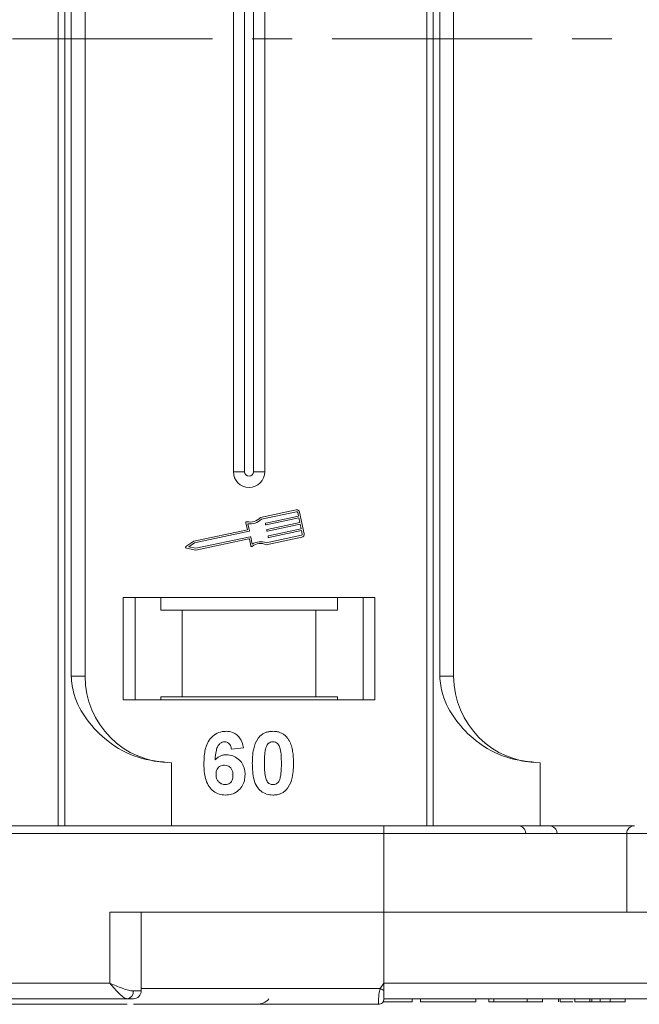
# Model space of a CAD drawing. Header units: millimetres. Extents: x 2205 to 3679, y 833 to 1866.
# Tile 9 of 86: x 2821 to 2860, y 1083 to 1145. Entities that reach past the tile are written whole.
import ezdxf

# ---------------------------------------------------------------- set-up
doc = ezdxf.new("R2010")
doc.units = ezdxf.units.MM
doc.linetypes.add('CENTERX2', pattern=[20.32, 12.7, -2.54, 2.54, -2.54])

msp = doc.modelspace()

# ---------------------------------------------------------------- linework, layer by layer
at = {"color": 7, "linetype": 'Continuous', "lineweight": 15}
for p, q in [((2823.255, 1194.183), (2823.255, 1144.183)), ((2823.674, 1144.183), (2823.674, 1194.183)), ((2846.684, 1194.183), (2846.684, 1144.183)), ((2847.103, 1144.183), (2847.103, 1194.183)), ((2824.081, 1184.683), (2824.081, 1144.183)), ((2824.967, 1144.183), (2824.967, 1184.683)), ((2847.511, 1184.683), (2847.511, 1144.183)), ((2848.396, 1144.183), (2848.396, 1184.683)), ((2834.396, 1171.683), (2834.396, 1144.183)), ((2835.111, 1171.683), (2835.111, 1144.183)), ((2835.681, 1144.183), (2835.681, 1171.683)), ((2836.396, 1144.183), (2836.396, 1171.683)), ((2823.255, 1144.183), (2823.255, 1094.183)), ((2823.674, 1094.183), (2823.674, 1144.183)), ((2824.081, 1144.183), (2824.081, 1103.683)), ((2824.967, 1103.683), (2824.967, 1144.183)), ((2834.396, 1144.183), (2834.396, 1116.683)), ((2835.111, 1144.183), (2835.111, 1116.683)), ((2835.681, 1116.683), (2835.681, 1144.183)), ((2836.396, 1116.683), (2836.396, 1144.183)), ((2846.684, 1144.183), (2846.684, 1094.183)), ((2847.103, 1094.183), (2847.103, 1144.183)), ((2847.511, 1144.183), (2847.511, 1103.683)), ((2848.396, 1103.683), (2848.396, 1144.183)), ((2835.111, 1116.683), (2834.396, 1116.683)), ((2836.396, 1116.683), (2835.681, 1116.683)), ((2838.392, 1114.249), (2836.114, 1113.768)), ((2838.417, 1114.134), (2836.174, 1113.661)), ((2838.535, 1113.859), (2838.486, 1114.089)), ((2838.893, 1112.735), (2838.601, 1114.113)), ((2835.192, 1113.437), (2835.286, 1112.993)), ((2835.325, 1113.375), (2835.419, 1112.931)), ((2836.442, 1113.327), (2836.43, 1113.385)), ((2836.452, 1113.419), (2838.535, 1113.859)), ((2838.559, 1113.744), (2836.477, 1113.304)), ((2836.537, 1113.017), (2838.62, 1113.457)), ((2838.644, 1113.342), (2836.561, 1112.902)), ((2838.62, 1113.457), (2838.559, 1113.744)), ((2838.705, 1113.055), (2838.644, 1113.342)), ((2835.286, 1112.993), (2831.887, 1112.275)), ((2835.396, 1112.896), (2831.935, 1112.165)), ((2836.49, 1112.167), (2838.732, 1112.641)), ((2836.527, 1112.925), (2836.515, 1112.982)), ((2836.622, 1112.615), (2838.705, 1113.055)), ((2838.729, 1112.94), (2836.646, 1112.5)), ((2838.778, 1112.71), (2838.729, 1112.94)), ((2831.887, 1112.275), (2831.385, 1111.924)), ((2831.935, 1112.165), (2831.565, 1111.907)), ((2832.007, 1111.82), (2835.469, 1112.551)), ((2832.008, 1111.7), (2835.378, 1112.412)), ((2835.413, 1112.39), (2835.501, 1111.974)), ((2835.504, 1112.529), (2835.597, 1112.085)), ((2836.478, 1112.044), (2838.757, 1112.526)), ((2836.612, 1112.523), (2836.6, 1112.58)), ((2831.407, 1111.818), (2832.008, 1111.7)), ((2831.565, 1111.907), (2832.007, 1111.82)), ((2843.396, 1108.683), (2827.396, 1108.683)), ((2827.396, 1108.683), (2827.396, 1102.183)), ((2828.146, 1102.183), (2828.146, 1108.683)), ((2829.782, 1108.683), (2829.782, 1107.883)), ((2841.01, 1107.883), (2841.01, 1108.683)), ((2842.646, 1108.683), (2842.646, 1102.183)), ((2843.396, 1102.183), (2843.396, 1108.683)), ((2829.782, 1107.883), (2831.146, 1107.883)), ((2831.146, 1107.883), (2831.146, 1102.383)), ((2831.146, 1107.883), (2839.646, 1107.883)), ((2839.646, 1102.383), (2839.646, 1107.883)), ((2839.646, 1107.883), (2841.01, 1107.883)), ((2824.081, 1103.683), (2824.967, 1103.683)), ((2847.511, 1103.683), (2848.396, 1103.683)), ((2827.396, 1102.183), (2843.396, 1102.183)), ((2831.146, 1102.383), (2829.782, 1102.383)), ((2829.782, 1102.183), (2829.782, 1102.383)), ((2831.146, 1102.383), (2839.646, 1102.383)), ((2841.01, 1102.383), (2839.646, 1102.383)), ((2841.01, 1102.383), (2841.01, 1102.183)), ((2835.037, 1099.139), (2834.268, 1099.055)), ((2830.467, 1098.183), (2830.467, 1094.183)), ((2853.896, 1098.183), (2853.896, 1094.183)), ((2843.966, 1094.183), (2794.395, 1094.183)), ((2843.966, 1093.683), (2843.966, 1094.183)), ((2794.395, 1093.683), (2843.966, 1093.683)), ((2843.966, 1093.683), (2843.966, 1088.683)), ((2843.966, 1093.683), (2859.395, 1093.683)), ((2859.395, 1093.683), (2859.395, 1088.683)), ((2859.395, 1093.683), (2861.395, 1093.683)), ((2843.966, 1088.683), (2826.538, 1088.683)), ((2826.538, 1088.683), (2826.538, 1084.183)), ((2828.538, 1083.683), (2828.538, 1088.683)), ((2843.966, 1084.183), (2843.966, 1088.683)), ((2843.966, 1088.683), (2861.395, 1088.683)), ((2826.538, 1084.183), (2776.967, 1084.183)), ((2843.733, 1083.833), (2843.966, 1084.183)), ((2893.538, 1084.183), (2843.966, 1084.183)), ((2828.029, 1083.683), (2828.538, 1083.683)), ((2828.538, 1083.833), (2843.733, 1083.833)), ((2776.967, 1083.183), (2827.656, 1083.183)), ((2843.617, 1082.833), (2843.616, 1082.833)), ((2843.966, 1083.185), (2843.966, 1083.183)), ((2843.966, 1083.183), (2868.595, 1083.183)), ((2843.966, 1083.183), (2894.656, 1083.183)), ((2845.768, 1083.183), (2845.768, 1082.983)), ((2846.281, 1082.983), (2846.281, 1083.183)), ((2846.281, 1082.983), (2849.806, 1082.983)), ((2849.806, 1083.183), (2849.806, 1082.983)), ((2850.64, 1083.183), (2850.64, 1082.983)), ((2850.64, 1082.983), (2850.96, 1082.983)), ((2850.96, 1083.183), (2850.96, 1082.983)), ((2850.96, 1082.983), (2853.075, 1082.983)), ((2853.075, 1082.983), (2853.075, 1083.183)), ((2853.075, 1082.983), (2854.037, 1082.983)), ((2854.037, 1083.183), (2854.037, 1082.983)), ((2855.063, 1083.183), (2855.063, 1082.983)), ((2855.172, 1083.183), (2855.172, 1082.983)), ((2856.095, 1083.183), (2856.095, 1082.983)), ((2857.056, 1082.983), (2856.095, 1082.983)), ((2857.056, 1083.183), (2857.056, 1082.983)), ((2857.186, 1083.183), (2857.186, 1082.983)), ((2857.601, 1082.983), (2857.807, 1082.983)), ((2857.701, 1083.183), (2857.701, 1082.983)), ((2858.338, 1083.183), (2858.338, 1082.983)), ((2858.338, 1082.983), (2859.3, 1082.983)), ((2859.3, 1083.183), (2859.3, 1082.983))]:
    msp.add_line(p, q, dxfattribs=at)
at = {"color": 1, "linetype": 'CENTERX2', "lineweight": 13}
msp.add_line((3503.62, 1144.183), (2665.537, 1144.183), dxfattribs=at)
at = {"color": 7, "linetype": 'Continuous', "lineweight": 15}
for centre, radius, start, end in [((2835.396, 1116.683), 1, 180, 0), ((2835.396, 1116.683), 0.285, 180, 0), ((2838.429, 1114.077), 0.176, 11.9297, 101.9297), ((2838.429, 1114.077), 0.0587, 11.9297, 101.9297), ((2835.249, 1113.449), 0.0587, 76.41469, 191.9297), ((2835.468, 1114.355), 0.873, 256.41469, 317.74736), ((2835.468, 1114.355), 0.99, 261.69305, 315.48899), ((2836.458, 1113.391), 0.0294, 101.9297, 191.9297), ((2836.47, 1113.333), 0.0294, 191.9297, 281.9297), ((2835.39, 1112.925), 0.0294, 281.9297, 11.9297), ((2836.543, 1112.988), 0.0294, 101.9297, 191.9297), ((2836.555, 1112.931), 0.0294, 191.9297, 281.9297), ((2838.72, 1112.698), 0.0587, 281.9297, 11.9297), ((2838.72, 1112.698), 0.176, 281.9297, 11.9297), ((2835.384, 1112.383), 0.0294, 11.9297, 101.9297), ((2835.475, 1112.523), 0.0294, 11.9297, 101.9297), ((2836.125, 1111.246), 0.873, 66.11204, 127.44471), ((2836.125, 1111.246), 0.99, 68.37041, 122.16635), ((2836.628, 1112.586), 0.0294, 101.9297, 191.9297), ((2836.64, 1112.529), 0.0294, 191.9297, 281.9297), ((2831.419, 1111.876), 0.0587, 124.95116, 258.90824), ((2835.558, 1111.986), 0.0587, 191.9297, 307.44471), ((2830.467, 1103.683), 5.5, 180, 270), ((2853.896, 1103.683), 5.5, 180, 270), ((2852.484, 1093.683), 0.5, 0, 90), ((2854.468, 1093.683), 0.5, 0, 90), ((2859.895, 1093.683), 0.5, 90, 180), ((2827.582, 1083.627), 0.451, 279.5202, 7.08135), ((2828.038, 1083.683), 0.5, 270, 0), ((2879.511, 1150.76), 75.89, 241.87179, 242.07191), ((2835.896, 1083.833), 1, 270, 319.04573), ((2843.617, 1083.183), 0.35, 269.99809, 359.99965)]:
    msp.add_arc(centre, radius, start, end, dxfattribs=at)
for points, knots in [([(2824.081, 1103.683), (2824.125, 1103.292), (2824.236, 1102.293), (2825.059, 1100.839), (2826.429, 1099.426), (2828.295, 1098.39), (2829.745, 1098.251), (2830.467, 1098.183)], [0, 0, 0, 0, 0.1257134, 0.3212757, 0.5244662, 0.763484, 1, 1, 1, 1]), ([(2847.511, 1103.683), (2847.554, 1103.292), (2847.665, 1102.293), (2848.489, 1100.839), (2849.859, 1099.426), (2851.724, 1098.39), (2853.175, 1098.251), (2853.896, 1098.183)], [0, 0, 0, 0, 0.125713, 0.321276, 0.524466, 0.763484, 1, 1, 1, 1]), ([(2832.524, 1098.129), (2832.527, 1098.262), (2832.536, 1098.664), (2832.626, 1099.22), (2832.905, 1099.728), (2833.251, 1100.031), (2833.621, 1100.168), (2833.855, 1100.179), (2833.939, 1100.183)], [0, 0, 0, 0, 0.142337, 0.429127, 0.589943, 0.751205, 0.909895, 1, 1, 1, 1]), ([(2833.939, 1100.183), (2834.075, 1100.172), (2834.321, 1100.153), (2834.634, 1099.969), (2834.875, 1099.692), (2834.991, 1099.395), (2835.027, 1099.196), (2835.037, 1099.139)], [0, 0, 0, 0, 0.242691, 0.439002, 0.635006, 0.895059, 1, 1, 1, 1]), ([(2835.997, 1099.776), (2836.041, 1099.827), (2836.131, 1099.929), (2836.3, 1100.044), (2836.489, 1100.127), (2836.658, 1100.165), (2836.8, 1100.18), (2836.872, 1100.182), (2836.909, 1100.183)], [0, 0, 0, 0, 0.193776, 0.3936, 0.587864, 0.788908, 0.894169, 1, 1, 1, 1]), ([(2836.909, 1100.183), (2836.976, 1100.181), (2837.11, 1100.176), (2837.308, 1100.132), (2837.499, 1100.055), (2837.644, 1099.956), (2837.751, 1099.858), (2837.799, 1099.8), (2837.824, 1099.772)], [0, 0, 0, 0, 0.192627, 0.388684, 0.582013, 0.783201, 0.891038, 1, 1, 1, 1]), ([(2833.841, 1099.516), (2833.787, 1099.511), (2833.678, 1099.5), (2833.526, 1099.4), (2833.384, 1099.228), (2833.276, 1098.866), (2833.252, 1098.565), (2833.235, 1098.361)], [0, 0, 0, 0, 0.112049, 0.22438, 0.370115, 0.570276, 1, 1, 1, 1]), ([(2834.268, 1099.055), (2834.255, 1099.132), (2834.236, 1099.254), (2834.145, 1099.398), (2834.04, 1099.479), (2833.932, 1099.512), (2833.866, 1099.515), (2833.841, 1099.516)], [0, 0, 0, 0, 0.33384, 0.524547, 0.716372, 0.891824, 1, 1, 1, 1]), ([(2835.601, 1098.164), (2835.603, 1098.297), (2835.608, 1098.6), (2835.681, 1099.128), (2835.822, 1099.548), (2835.98, 1099.754), (2835.997, 1099.776)], [0, 0, 0, 0, 0.237381, 0.538918, 0.949082, 1, 1, 1, 1]), ([(2836.456, 1099.123), (2836.48, 1099.193), (2836.518, 1099.305), (2836.626, 1099.43), (2836.75, 1099.497), (2836.849, 1099.513), (2836.902, 1099.516), (2836.909, 1099.516)], [0, 0, 0, 0, 0.3348035, 0.5425606, 0.750382, 0.9707212, 1, 1, 1, 1]), ([(2836.909, 1099.516), (2836.966, 1099.51), (2837.067, 1099.5), (2837.196, 1099.425), (2837.306, 1099.285), (2837.406, 1099.014), (2837.442, 1098.617), (2837.446, 1098.311), (2837.447, 1098.156)], [0, 0, 0, 0, 0.105646, 0.186221, 0.267042, 0.431541, 0.712708, 1, 1, 1, 1]), ([(2837.824, 1099.772), (2837.863, 1099.717), (2837.943, 1099.608), (2838.048, 1099.376), (2838.138, 1099.081), (2838.188, 1098.749), (2838.213, 1098.44), (2838.215, 1098.25), (2838.216, 1098.156)], [0, 0, 0, 0, 0.118432, 0.239329, 0.449434, 0.664178, 0.83182, 1, 1, 1, 1]), ([(2836.37, 1098.156), (2836.371, 1098.222), (2836.372, 1098.356), (2836.378, 1098.536), (2836.388, 1098.698), (2836.402, 1098.841), (2836.42, 1098.983), (2836.444, 1099.077), (2836.456, 1099.123)], [0, 0, 0, 0, 0.20527, 0.410616, 0.557148, 0.703844, 0.851475, 1, 1, 1, 1]), ([(2833.235, 1098.361), (2833.281, 1098.409), (2833.376, 1098.507), (2833.521, 1098.598), (2833.648, 1098.648), (2833.747, 1098.676), (2833.851, 1098.692), (2833.922, 1098.694), (2833.958, 1098.696)], [0, 0, 0, 0, 0.243654, 0.49576, 0.617892, 0.741503, 0.870025, 1, 1, 1, 1]), ([(2833.958, 1098.696), (2834.093, 1098.683), (2834.366, 1098.658), (2834.714, 1098.443), (2834.98, 1098.141), (2835.121, 1097.788), (2835.134, 1097.544), (2835.14, 1097.436)], [0, 0, 0, 0, 0.210216, 0.421975, 0.620016, 0.831037, 1, 1, 1, 1]), ([(2833.882, 1096.131), (2833.746, 1096.142), (2833.475, 1096.163), (2833.115, 1096.364), (2832.823, 1096.669), (2832.583, 1097.205), (2832.528, 1097.716), (2832.525, 1098.071), (2832.524, 1098.129)], [0, 0, 0, 0, 0.148269, 0.297647, 0.442421, 0.607851, 0.935658, 1, 1, 1, 1]), ([(2833.293, 1097.454), (2833.298, 1097.536), (2833.306, 1097.672), (2833.397, 1097.842), (2833.52, 1097.95), (2833.668, 1098.019), (2833.776, 1098.026), (2833.828, 1098.029)], [0, 0, 0, 0, 0.276721, 0.45687, 0.637007, 0.824068, 1, 1, 1, 1]), ([(2833.828, 1098.029), (2833.896, 1098.024), (2834.021, 1098.014), (2834.181, 1097.919), (2834.3, 1097.784), (2834.362, 1097.6), (2834.368, 1097.467), (2834.37, 1097.397)], [0, 0, 0, 0, 0.213757, 0.394944, 0.576585, 0.777311, 1, 1, 1, 1]), ([(2836.909, 1096.131), (2836.774, 1096.142), (2836.502, 1096.162), (2836.148, 1096.36), (2835.86, 1096.674), (2835.627, 1097.285), (2835.611, 1097.805), (2835.601, 1098.164)], [0, 0, 0, 0, 0.147528, 0.296569, 0.43214, 0.608737, 1, 1, 1, 1]), ([(2836.909, 1096.798), (2836.841, 1096.806), (2836.731, 1096.819), (2836.602, 1096.905), (2836.499, 1097.056), (2836.406, 1097.328), (2836.376, 1097.718), (2836.372, 1098.009), (2836.37, 1098.156)], [0, 0, 0, 0, 0.125351, 0.2021974, 0.2791824, 0.4597421, 0.727968, 1, 1, 1, 1]), ([(2837.447, 1098.156), (2837.447, 1098.089), (2837.446, 1097.955), (2837.44, 1097.775), (2837.43, 1097.614), (2837.416, 1097.472), (2837.397, 1097.33), (2837.373, 1097.237), (2837.362, 1097.191)], [0, 0, 0, 0, 0.205942, 0.411959, 0.558149, 0.704502, 0.851801, 1, 1, 1, 1]), ([(2838.216, 1098.156), (2838.214, 1098.022), (2838.209, 1097.719), (2838.139, 1097.198), (2838.001, 1096.776), (2837.843, 1096.568), (2837.821, 1096.538)], [0, 0, 0, 0, 0.236629, 0.537361, 0.932986, 1, 1, 1, 1]), ([(2833.866, 1096.798), (2833.799, 1096.805), (2833.662, 1096.82), (2833.486, 1096.936), (2833.36, 1097.094), (2833.302, 1097.276), (2833.296, 1097.396), (2833.293, 1097.454)], [0, 0, 0, 0, 0.207905, 0.419981, 0.630626, 0.821735, 1, 1, 1, 1]), ([(2834.37, 1097.397), (2834.366, 1097.311), (2834.36, 1097.173), (2834.287, 1096.994), (2834.176, 1096.885), (2834.032, 1096.811), (2833.925, 1096.803), (2833.866, 1096.798)], [0, 0, 0, 0, 0.2886974, 0.4635526, 0.6399417, 0.8018084, 1, 1, 1, 1]), ([(2835.14, 1097.436), (2835.132, 1097.302), (2835.116, 1097.032), (2834.951, 1096.65), (2834.665, 1096.351), (2834.292, 1096.16), (2834.019, 1096.141), (2833.882, 1096.131)], [0, 0, 0, 0, 0.197831, 0.3973, 0.59891, 0.798741, 1, 1, 1, 1]), ([(2837.362, 1097.191), (2837.338, 1097.122), (2837.3, 1097.01), (2837.193, 1096.885), (2837.071, 1096.819), (2836.972, 1096.801), (2836.917, 1096.798), (2836.909, 1096.798)], [0, 0, 0, 0, 0.3336776, 0.5404125, 0.7472639, 0.9612091, 1, 1, 1, 1]), ([(2837.821, 1096.538), (2837.776, 1096.488), (2837.686, 1096.386), (2837.517, 1096.27), (2837.329, 1096.187), (2837.159, 1096.149), (2837.018, 1096.134), (2836.945, 1096.132), (2836.909, 1096.131)], [0, 0, 0, 0, 0.193769, 0.393564, 0.587886, 0.789131, 0.894283, 1, 1, 1, 1]), ([(2859.895, 1094.183), (2859.647, 1094.183), (2858.444, 1094.183), (2855.841, 1094.183), (2852.12, 1094.183), (2848.032, 1094.183), (2845.308, 1094.183), (2843.966, 1094.183)], [0, 0, 0, 0, 0.052091, 0.252501, 0.508821, 0.75816, 1, 1, 1, 1]), ([(2827.656, 1083.183), (2827.588, 1083.2), (2827.445, 1083.235), (2827.165, 1083.486), (2826.856, 1083.815), (2826.644, 1084.06), (2826.538, 1084.183)], [0, 0, 0, 0, 0.23435, 0.498195, 0.748869, 1, 1, 1, 1]), ([(2826.538, 1084.183), (2826.808, 1084.066), (2827.226, 1083.886), (2827.725, 1083.714), (2827.934, 1083.693), (2828.029, 1083.683)], [0, 0, 0, 0, 0.498413, 0.772928, 1, 1, 1, 1]), ([(2843.616, 1082.833), (2843.616, 1082.84), (2843.616, 1082.853), (2843.616, 1082.956), (2843.619, 1083.102), (2843.63, 1083.286), (2843.65, 1083.468), (2843.679, 1083.655), (2843.716, 1083.777), (2843.733, 1083.833)], [0, 0, 0, 0, 0.172016, 0.3127556, 0.4995985, 0.630391, 0.7580256, 0.8892284, 1, 1, 1, 1]), ([(2843.966, 1083.708), (2843.966, 1083.616), (2843.966, 1083.431), (2843.966, 1083.269), (2843.966, 1083.239), (2843.966, 1083.23)], [0, 0, 0, 0, 0.412979, 0.825987, 1, 1, 1, 1]), ([(2811.467, 1082.833), (2811.513, 1082.833), (2811.606, 1082.833), (2812.377, 1082.833), (2813.543, 1082.833), (2815.014, 1082.833), (2816.663, 1082.833), (2818.601, 1082.833), (2821.564, 1082.833), (2824.617, 1082.833), (2827.096, 1082.833), (2827.653, 1082.833)], [0, 0, 0, 0, 0.116124, 0.235791, 0.358766, 0.454859, 0.550937, 0.649045, 0.747136, 0.943077, 1, 1, 1, 1]), ([(2828.041, 1082.833), (2828.291, 1082.833), (2829.47, 1082.833), (2832.016, 1082.833), (2835.646, 1082.833), (2839.639, 1082.833), (2842.304, 1082.833), (2843.617, 1082.833)], [0, 0, 0, 0, 0.053852, 0.25371, 0.509545, 0.758465, 1, 1, 1, 1]), ([(2843.896, 1082.983), (2844.126, 1082.983), (2844.619, 1082.983), (2845.207, 1082.983), (2845.633, 1082.983), (2845.758, 1082.983), (2845.766, 1082.983), (2845.768, 1082.983)], [0, 0, 0, 0, 0.205316, 0.4404954, 0.6459882, 0.9222464, 1, 1, 1, 1]), ([(2855.172, 1082.983), (2855.226, 1082.983), (2855.335, 1082.983), (2855.616, 1082.983), (2855.855, 1082.983), (2855.969, 1082.983)], [0, 0, 0, 0, 0.340793, 0.682566, 1, 1, 1, 1]), ([(2857.186, 1082.983), (2857.168, 1082.983), (2857.129, 1082.983), (2857.102, 1082.983), (2857.082, 1082.983), (2857.07, 1082.983), (2857.061, 1082.983), (2857.058, 1082.983), (2857.056, 1082.983)], [0, 0, 0, 0, 0.193806, 0.393127, 0.544069, 0.695412, 0.847613, 1, 1, 1, 1]), ([(2857.701, 1082.983), (2857.66, 1082.983), (2857.576, 1082.983), (2857.465, 1082.983), (2857.372, 1082.983), (2857.3, 1082.983), (2857.236, 1082.983), (2857.203, 1082.983), (2857.186, 1082.983)], [0, 0, 0, 0, 0.202387, 0.410907, 0.557829, 0.709472, 0.853224, 1, 1, 1, 1]), ([(2858.338, 1082.983), (2858.335, 1082.983), (2858.331, 1082.983), (2858.282, 1082.983), (2858.191, 1082.983), (2858.073, 1082.983), (2857.907, 1082.983), (2857.78, 1082.983), (2857.701, 1082.983)], [0, 0, 0, 0, 0.292027, 0.504854, 0.613905, 0.723685, 0.829816, 1, 1, 1, 1])]:
    msp.add_open_spline(points, degree=3, knots=knots, dxfattribs=at)
for points in [[(2843.966, 1084.183), (2843.966, 1084.1), (2843.966, 1083.934), (2843.966, 1083.784), (2843.966, 1083.708)], [(2828.038, 1083.183), (2828.021, 1083.183), (2827.985, 1083.183), (2827.766, 1083.183), (2827.656, 1083.183)]]:
    msp.add_open_spline(points, degree=3, dxfattribs=at)

doc.saveas('drawing.dxf')
